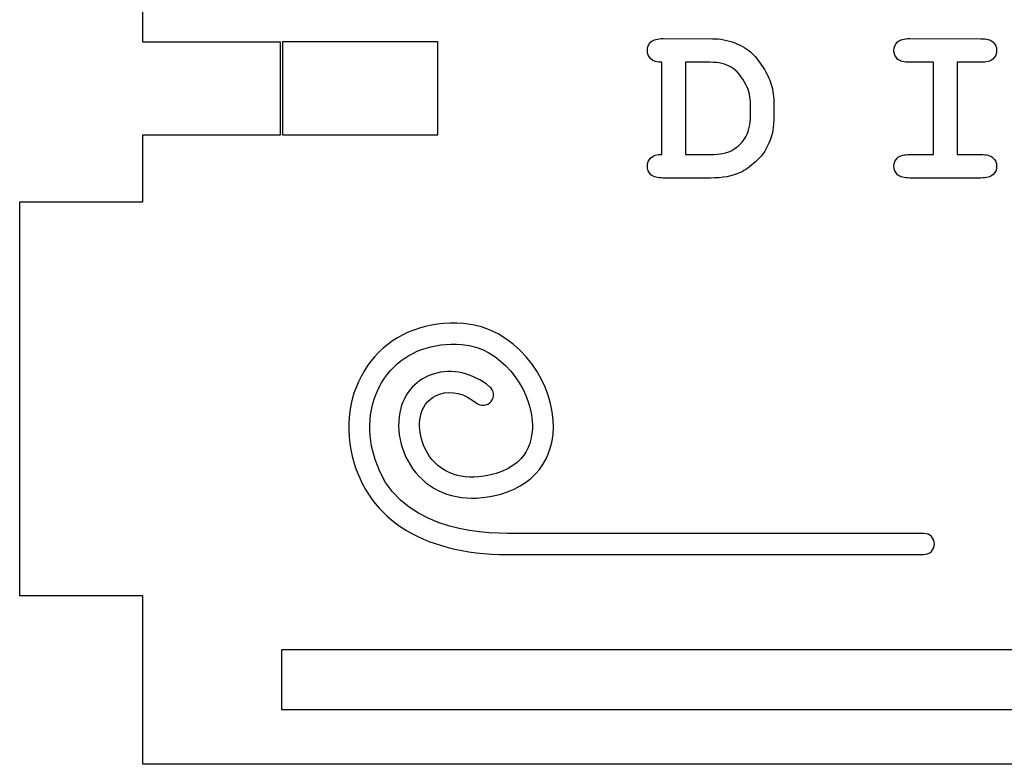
# Model space of a CAD drawing. Header units: millimetres. Extents: x -429 to 420, y -314 to 480.
# Tile 14 of 143: x -194 to -145, y -169 to -131. Entities that reach past the tile are written whole.
import ezdxf

# ---------------------------------------------------------------- set-up
doc = ezdxf.new("R2010")
doc.units = ezdxf.units.MM
doc.header["$MEASUREMENT"] = 0
doc.layers.add('Layer 1', color=7, linetype='Continuous')

msp = doc.modelspace()

# ---------------------------------------------------------------- linework, layer by layer
at = {"layer": 'Layer 1', "color": 114}
msp.add_lwpolyline([(-181.0131, -136.832), (-173.1847, -136.832), (-173.1847, -132.1356), (-181.0131, -132.1356), (-181.0131, -136.832)], close=True, dxfattribs=at)
at = {"layer": 'Layer 1', "color": 7, "lineweight": 25}
for points, knots in [([(-94.9503, -74.0615), (-94.9503, -74.0615), (-94.9503, -64.613), (-94.9503, -64.613), (-94.9503, -64.613), (-94.9503, -64.613), (-188.0613, -64.6129), (-188.0613, -64.6129), (-188.0613, -64.6129), (-188.0613, -64.6129), (-188.0613, -74.0614), (-188.0613, -74.0614), (-188.0613, -74.0614), (-188.0613, -74.0614), (-194.2608, -74.0615), (-194.2608, -74.0615), (-194.2608, -74.0615), (-194.2608, -74.0615), (-194.2608, -77.8977), (-194.2608, -77.8977), (-194.2608, -77.8977), (-194.2608, -77.8977), (-194.2608, -85.1094), (-194.2608, -85.1094), (-194.2608, -85.1094), (-194.2608, -85.1094), (-194.2608, -95.6261), (-194.2608, -95.6261), (-194.2608, -95.6261), (-194.2608, -95.6261), (-188.0613, -95.6261), (-188.0613, -95.6261), (-188.0613, -95.6261), (-188.0613, -95.6261), (-188.0613, -99.1064), (-188.0613, -99.1064), (-188.0613, -99.1064), (-188.0613, -99.1064), (-181.1078, -99.1064), (-181.1078, -99.1064), (-181.1078, -99.1064), (-181.1078, -99.1064), (-181.1078, -103.7792), (-181.1078, -103.7792), (-181.1078, -103.7792), (-181.1078, -103.7792), (-188.0613, -103.7792), (-188.0613, -103.7792), (-188.0613, -103.7792), (-188.0613, -103.7792), (-188.0613, -107.1545), (-188.0613, -107.1545), (-188.0613, -107.1545), (-188.0613, -107.1545), (-194.2608, -107.1545), (-194.2608, -107.1545), (-194.2608, -107.1545), (-194.2608, -107.1545), (-194.2608, -128.7784), (-194.2608, -128.7784), (-194.2608, -128.7784), (-194.2608, -128.7784), (-188.0613, -128.7784), (-188.0613, -128.7784), (-188.0613, -128.7784), (-188.0613, -128.7784), (-188.0613, -132.1537), (-188.0613, -132.1537), (-188.0613, -132.1537), (-188.0613, -132.1537), (-181.1078, -132.1537), (-181.1078, -132.1537), (-181.1078, -132.1537), (-181.1078, -132.1537), (-181.1078, -136.8268), (-181.1078, -136.8268), (-181.1078, -136.8268), (-181.1078, -136.8268), (-188.0613, -136.8267), (-188.0613, -136.8267), (-188.0613, -136.8267), (-188.0613, -136.8267), (-188.0613, -140.202), (-188.0613, -140.202), (-188.0613, -140.202), (-188.0613, -140.202), (-194.2608, -140.202), (-194.2608, -140.202), (-194.2608, -140.202), (-194.2608, -140.202), (-194.2608, -160.0624), (-194.2608, -160.0624), (-194.2608, -160.0624), (-194.2608, -160.0624), (-188.0613, -160.0624), (-188.0613, -160.0624), (-188.0613, -160.0624), (-188.0613, -160.0624), (-188.0613, -168.5489), (-188.0613, -168.5489), (-188.0613, -168.5489), (-188.0613, -168.5489), (-94.9503, -168.5489), (-94.9503, -168.5489), (-94.9503, -168.5489), (-94.9503, -168.5489), (-94.9503, -160.0624), (-94.9503, -160.0624), (-94.9503, -160.0624), (-94.9503, -160.0624), (-88.7509, -160.0624), (-88.7509, -160.0624), (-88.7509, -160.0624), (-88.7509, -160.0624), (-88.7509, -140.202), (-88.7509, -140.202), (-88.7509, -140.202), (-88.7509, -140.202), (-94.9503, -140.202), (-94.9503, -140.202), (-94.9503, -140.202), (-94.9503, -140.202), (-94.9503, -136.8267), (-94.9503, -136.8267), (-94.9503, -136.8267), (-94.9503, -136.8267), (-101.7747, -136.8267), (-101.7747, -136.8267), (-101.7747, -136.8267), (-101.7747, -136.8267), (-101.7747, -132.1536), (-101.7747, -132.1536), (-101.7747, -132.1536), (-101.7747, -132.1536), (-94.9503, -132.1537), (-94.9503, -132.1537), (-94.9503, -132.1537), (-94.9503, -132.1537), (-94.9503, -128.7784), (-94.9503, -128.7784), (-94.9503, -128.7784), (-94.9503, -128.7784), (-88.7509, -128.7784), (-88.7509, -128.7784), (-88.7509, -128.7784), (-88.7509, -128.7784), (-88.7509, -107.1545), (-88.7509, -107.1545), (-88.7509, -107.1545), (-88.7509, -107.1545), (-94.9503, -107.1545), (-94.9503, -107.1545), (-94.9503, -107.1545), (-94.9503, -107.1545), (-94.9503, -103.7792), (-94.9503, -103.7792), (-94.9503, -103.7792), (-94.9503, -103.7792), (-101.7747, -103.7792), (-101.7747, -103.7792), (-101.7747, -103.7792), (-101.7747, -103.7792), (-101.7747, -99.1061), (-101.7747, -99.1061), (-101.7747, -99.1061), (-101.7747, -99.1061), (-94.9503, -99.1061), (-94.9503, -99.1061), (-94.9503, -99.1061), (-94.9503, -99.1061), (-94.9503, -95.6258), (-94.9503, -95.6258), (-94.9503, -95.6258), (-94.9503, -95.6258), (-88.7509, -95.6258), (-88.7509, -95.6258), (-88.7509, -95.6258), (-88.7509, -95.6258), (-88.7509, -85.1091), (-88.7509, -85.1091), (-88.7509, -85.1091), (-88.7509, -85.1091), (-88.7509, -77.8974), (-88.7509, -77.8974), (-88.7509, -77.8974), (-88.7509, -77.8974), (-88.7509, -74.0612), (-88.7509, -74.0612), (-88.7509, -74.0612), (-88.7509, -74.0612), (-94.9503, -74.0612), (-94.9503, -74.0612), (-94.9503, -74.0612), (-94.9503, -74.0612), (-94.9503, -74.0615), (-94.9503, -74.0615)], [0, 0, 0, 0, 0.02, 0.02, 0.02, 0.02, 0.04, 0.04, 0.04, 0.04, 0.06, 0.06, 0.06, 0.06, 0.08, 0.08, 0.08, 0.08, 0.1, 0.1, 0.1, 0.1, 0.12, 0.12, 0.12, 0.12, 0.14, 0.14, 0.14, 0.14, 0.16, 0.16, 0.16, 0.16, 0.18, 0.18, 0.18, 0.18, 0.2, 0.2, 0.2, 0.2, 0.22, 0.22, 0.22, 0.22, 0.24, 0.24, 0.24, 0.24, 0.26, 0.26, 0.26, 0.26, 0.28, 0.28, 0.28, 0.28, 0.3, 0.3, 0.3, 0.3, 0.32, 0.32, 0.32, 0.32, 0.34, 0.34, 0.34, 0.34, 0.36, 0.36, 0.36, 0.36, 0.38, 0.38, 0.38, 0.38, 0.4, 0.4, 0.4, 0.4, 0.42, 0.42, 0.42, 0.42, 0.44, 0.44, 0.44, 0.44, 0.46, 0.46, 0.46, 0.46, 0.48, 0.48, 0.48, 0.48, 0.5, 0.5, 0.5, 0.5, 0.52, 0.52, 0.52, 0.52, 0.54, 0.54, 0.54, 0.54, 0.56, 0.56, 0.56, 0.56, 0.58, 0.58, 0.58, 0.58, 0.6, 0.6, 0.6, 0.6, 0.62, 0.62, 0.62, 0.62, 0.64, 0.64, 0.64, 0.64, 0.66, 0.66, 0.66, 0.66, 0.68, 0.68, 0.68, 0.68, 0.7, 0.7, 0.7, 0.7, 0.72, 0.72, 0.72, 0.72, 0.74, 0.74, 0.74, 0.74, 0.76, 0.76, 0.76, 0.76, 0.78, 0.78, 0.78, 0.78, 0.8, 0.8, 0.8, 0.8, 0.82, 0.82, 0.82, 0.82, 0.84, 0.84, 0.84, 0.84, 0.86, 0.86, 0.86, 0.86, 0.88, 0.88, 0.88, 0.88, 0.9, 0.9, 0.9, 0.9, 0.92, 0.92, 0.92, 0.92, 0.94, 0.94, 0.94, 0.94, 0.96, 0.96, 0.96, 0.96, 1, 1, 1, 1]), ([(-101.9422, -165.7851), (-101.9422, -165.7851), (-181.0695, -165.7851), (-181.0695, -165.7851), (-181.0695, -165.7851), (-181.0695, -165.7851), (-181.0695, -162.7853), (-181.0695, -162.7853), (-181.0695, -162.7853), (-181.0695, -162.7853), (-101.9422, -162.7853), (-101.9422, -162.7853), (-101.9422, -162.7853), (-101.9422, -162.7853), (-101.9422, -165.7851), (-101.9422, -165.7851)], [0, 0, 0, 0, 0.2, 0.2, 0.2, 0.2, 0.4, 0.4, 0.4, 0.4, 0.6, 0.6, 0.6, 0.6, 1, 1, 1, 1])]:
    msp.add_open_spline(points, degree=3, knots=knots, dxfattribs=at)
at = {"layer": 'Layer 1', "color": 114}
for points, knots in [([(-156.7931, -133.4266), (-156.9767, -133.1371), (-157.1532, -132.9091), (-157.3231, -132.7432), (-157.3231, -132.7432), (-157.5472, -132.5233), (-157.8435, -132.3418), (-158.2121, -132.199), (-158.2121, -132.199), (-158.5809, -132.0561), (-158.9582, -131.9844), (-159.3445, -131.9844), (-159.3445, -131.9844), (-159.3445, -131.9844), (-161.8292, -131.9786), (-161.8292, -131.9786), (-161.8292, -131.9786), (-162.115, -131.9786), (-162.3187, -132.0336), (-162.4401, -132.144), (-162.4401, -132.144), (-162.5618, -132.2538), (-162.6227, -132.3977), (-162.6227, -132.5755), (-162.6227, -132.5755), (-162.6227, -132.7488), (-162.5629, -132.8909), (-162.443, -133.001), (-162.443, -133.001), (-162.3234, -133.1113), (-162.1382, -133.1682), (-161.8871, -133.1719), (-161.8871, -133.1719), (-161.8871, -133.1719), (-161.8871, -137.8169), (-161.8871, -137.8169), (-161.8871, -137.8169), (-162.1342, -137.8132), (-162.3186, -137.8674), (-162.4403, -137.9794), (-162.4403, -137.9794), (-162.562, -138.0913), (-162.6229, -138.2342), (-162.6229, -138.408), (-162.6229, -138.408), (-162.6229, -138.5855), (-162.562, -138.7292), (-162.4403, -138.8395), (-162.4403, -138.8395), (-162.3186, -138.9493), (-162.1151, -139.0043), (-161.8294, -139.0043), (-161.8294, -139.0043), (-161.8294, -139.0043), (-159.4432, -139.0042), (-159.4432, -139.0042), (-159.4432, -139.0042), (-158.8294, -139.0042), (-158.3293, -138.9134), (-157.9433, -138.7319), (-157.9433, -138.7319), (-157.7001, -138.6163), (-157.4403, -138.4356), (-157.1641, -138.1906), (-157.1641, -138.1906), (-156.8881, -137.9456), (-156.6651, -137.6289), (-156.4952, -137.2407), (-156.4952, -137.2407), (-156.3253, -136.8528), (-156.2404, -136.4073), (-156.2404, -135.9053), (-156.2404, -135.9053), (-156.2404, -135.9053), (-156.2404, -135.3378), (-156.2404, -135.3378), (-156.2404, -135.3378), (-156.2404, -134.9245), (-156.2867, -134.5753), (-156.3796, -134.2895), (-156.3796, -134.2895), (-156.4717, -134.0039), (-156.6098, -133.716), (-156.7931, -133.4266)], [0, 0, 0, 0, 0.0454545, 0.0454545, 0.0454545, 0.0454545, 0.0909091, 0.0909091, 0.0909091, 0.0909091, 0.1363636, 0.1363636, 0.1363636, 0.1363636, 0.1818182, 0.1818182, 0.1818182, 0.1818182, 0.2272727, 0.2272727, 0.2272727, 0.2272727, 0.2727273, 0.2727273, 0.2727273, 0.2727273, 0.3181818, 0.3181818, 0.3181818, 0.3181818, 0.3636364, 0.3636364, 0.3636364, 0.3636364, 0.4090909, 0.4090909, 0.4090909, 0.4090909, 0.4545455, 0.4545455, 0.4545455, 0.4545455, 0.5, 0.5, 0.5, 0.5, 0.5454545, 0.5454545, 0.5454545, 0.5454545, 0.5909091, 0.5909091, 0.5909091, 0.5909091, 0.6363636, 0.6363636, 0.6363636, 0.6363636, 0.6818182, 0.6818182, 0.6818182, 0.6818182, 0.7272727, 0.7272727, 0.7272727, 0.7272727, 0.7727273, 0.7727273, 0.7727273, 0.7727273, 0.8181818, 0.8181818, 0.8181818, 0.8181818, 0.8636364, 0.8636364, 0.8636364, 0.8636364, 0.9090909, 0.9090909, 0.9090909, 0.9090909, 1, 1, 1, 1]), ([(-145.8135, -133.1718), (-145.5277, -133.1718), (-145.324, -133.1168), (-145.2026, -133.007), (-145.2026, -133.007), (-145.0809, -132.8967), (-145.02, -132.753), (-145.02, -132.5755), (-145.02, -132.5755), (-145.02, -132.3977), (-145.0809, -132.2548), (-145.2026, -132.1469), (-145.2026, -132.1469), (-145.3243, -132.0387), (-145.5278, -131.9844), (-145.8135, -131.9844), (-145.8135, -131.9844), (-145.8135, -131.9844), (-149.3986, -131.9786), (-149.3986, -131.9786), (-149.3986, -131.9786), (-149.6844, -131.9786), (-149.8878, -132.0336), (-150.0095, -132.144), (-150.0095, -132.144), (-150.1312, -132.2538), (-150.1918, -132.3977), (-150.1918, -132.5755), (-150.1918, -132.5755), (-150.1918, -132.753), (-150.1309, -132.8967), (-150.0095, -133.007), (-150.0095, -133.007), (-149.8878, -133.1168), (-149.6843, -133.1718), (-149.3986, -133.1718), (-149.3986, -133.1718), (-149.3986, -133.1718), (-148.1995, -133.1718), (-148.1995, -133.1718), (-148.1995, -133.1718), (-148.1995, -133.1718), (-148.1995, -137.8168), (-148.1995, -137.8168), (-148.1995, -137.8168), (-148.1995, -137.8168), (-149.3986, -137.8168), (-149.3986, -137.8168), (-149.3986, -137.8168), (-149.6844, -137.8168), (-149.8878, -137.8721), (-150.0095, -137.9822), (-150.0095, -137.9822), (-150.1312, -138.092), (-150.1918, -138.2341), (-150.1918, -138.4079), (-150.1918, -138.4079), (-150.1918, -138.5854), (-150.1309, -138.7291), (-150.0095, -138.8394), (-150.0095, -138.8394), (-149.8878, -138.9492), (-149.6843, -139.0042), (-149.3986, -139.0042), (-149.3986, -139.0042), (-149.3986, -139.0042), (-145.8135, -139.0042), (-145.8135, -139.0042), (-145.8135, -139.0042), (-145.5277, -139.0042), (-145.324, -138.9492), (-145.2026, -138.8394), (-145.2026, -138.8394), (-145.0809, -138.7291), (-145.02, -138.5875), (-145.02, -138.4137), (-145.02, -138.4137), (-145.02, -138.2362), (-145.0809, -138.0922), (-145.2026, -137.9822), (-145.2026, -137.9822), (-145.3243, -137.8724), (-145.5278, -137.8168), (-145.8135, -137.8168), (-145.8135, -137.8168), (-145.8135, -137.8168), (-147.0123, -137.8168), (-147.0123, -137.8168), (-147.0123, -137.8168), (-147.0123, -137.8168), (-147.0123, -133.1718), (-147.0123, -133.1718), (-147.0123, -133.1718), (-147.0123, -133.1718), (-145.8135, -133.1718), (-145.8135, -133.1718)], [0, 0, 0, 0, 0.04, 0.04, 0.04, 0.04, 0.08, 0.08, 0.08, 0.08, 0.12, 0.12, 0.12, 0.12, 0.16, 0.16, 0.16, 0.16, 0.2, 0.2, 0.2, 0.2, 0.24, 0.24, 0.24, 0.24, 0.28, 0.28, 0.28, 0.28, 0.32, 0.32, 0.32, 0.32, 0.36, 0.36, 0.36, 0.36, 0.4, 0.4, 0.4, 0.4, 0.44, 0.44, 0.44, 0.44, 0.48, 0.48, 0.48, 0.48, 0.52, 0.52, 0.52, 0.52, 0.56, 0.56, 0.56, 0.56, 0.6, 0.6, 0.6, 0.6, 0.64, 0.64, 0.64, 0.64, 0.68, 0.68, 0.68, 0.68, 0.72, 0.72, 0.72, 0.72, 0.76, 0.76, 0.76, 0.76, 0.8, 0.8, 0.8, 0.8, 0.84, 0.84, 0.84, 0.84, 0.88, 0.88, 0.88, 0.88, 0.92, 0.92, 0.92, 0.92, 1, 1, 1, 1]), ([(-157.4274, -135.8708), (-157.4274, -136.3071), (-157.5065, -136.6622), (-157.6647, -136.9365), (-157.6647, -136.9365), (-157.8232, -137.2103), (-158.0587, -137.4363), (-158.3714, -137.6138), (-158.3714, -137.6138), (-158.6108, -137.7493), (-158.9662, -137.8165), (-159.4371, -137.8165), (-159.4371, -137.8165), (-159.4371, -137.8165), (-160.6997, -137.8165), (-160.6997, -137.8165), (-160.6997, -137.8165), (-160.6997, -137.8165), (-160.6997, -133.1715), (-160.6997, -133.1715), (-160.6997, -133.1715), (-160.6997, -133.1715), (-159.4485, -133.1715), (-159.4485, -133.1715), (-159.4485, -133.1715), (-159.0275, -133.1715), (-158.6772, -133.2538), (-158.3973, -133.4178), (-158.3973, -133.4178), (-158.1174, -133.5818), (-157.8655, -133.884), (-157.6414, -134.324), (-157.6414, -134.324), (-157.4985, -134.606), (-157.4271, -134.9341), (-157.4271, -135.3088), (-157.4271, -135.3088), (-157.4271, -135.3088), (-157.4271, -135.8708), (-157.4271, -135.8708), (-157.4271, -135.8708), (-157.4271, -135.8708), (-157.4274, -135.8708), (-157.4274, -135.8708)], [0, 0, 0, 0, 0.0833333, 0.0833333, 0.0833333, 0.0833333, 0.1666667, 0.1666667, 0.1666667, 0.1666667, 0.25, 0.25, 0.25, 0.25, 0.3333333, 0.3333333, 0.3333333, 0.3333333, 0.4166667, 0.4166667, 0.4166667, 0.4166667, 0.5, 0.5, 0.5, 0.5, 0.5833333, 0.5833333, 0.5833333, 0.5833333, 0.6666667, 0.6666667, 0.6666667, 0.6666667, 0.75, 0.75, 0.75, 0.75, 0.8333333, 0.8333333, 0.8333333, 0.8333333, 1, 1, 1, 1]), ([(-148.6826, -157.9751), (-148.6826, -157.9751), (-169.6773, -157.9751), (-169.6773, -157.9751), (-169.6773, -157.9751), (-174.0599, -157.9751), (-176.934, -156.0548), (-177.5621, -152.707), (-177.5621, -152.707), (-177.8931, -150.9414), (-177.4544, -149.2246), (-176.358, -147.9966), (-176.358, -147.9966), (-175.2841, -146.7938), (-173.6963, -146.2062), (-171.891, -146.3348), (-171.891, -146.3348), (-169.3685, -146.5176), (-167.5153, -148.9973), (-167.3672, -151.1986), (-167.3672, -151.1986), (-167.2346, -153.1684), (-168.361, -154.5977), (-170.3803, -155.021), (-170.3803, -155.021), (-171.9003, -155.3398), (-173.2352, -154.9885), (-174.1395, -154.0317), (-174.1395, -154.0317), (-174.9944, -153.1274), (-175.3619, -151.7499), (-175.0536, -150.6038), (-175.0536, -150.6038), (-174.83, -149.7717), (-174.2318, -149.1441), (-173.4127, -148.8816), (-173.4127, -148.8816), (-172.4851, -148.5842), (-171.4236, -148.8234), (-170.5742, -149.5216), (-170.5742, -149.5216), (-170.3485, -149.7071), (-170.3157, -150.0404), (-170.5014, -150.2661), (-170.5014, -150.2661), (-170.6871, -150.4921), (-171.0205, -150.5243), (-171.2462, -150.3389), (-171.2462, -150.3389), (-171.8251, -149.8632), (-172.4974, -149.6999), (-173.0896, -149.8891), (-173.0896, -149.8891), (-173.5595, -150.0399), (-173.9029, -150.4005), (-174.0315, -150.8784), (-174.0315, -150.8784), (-174.2445, -151.6698), (-173.9725, -152.6675), (-173.3703, -153.3044), (-173.3703, -153.3044), (-172.9157, -153.7849), (-172.0662, -154.2924), (-170.5972, -153.9852), (-170.5972, -153.9852), (-168.5747, -153.5608), (-168.3668, -152.1014), (-168.4229, -151.2693), (-168.4229, -151.2693), (-168.5388, -149.5477), (-170.0228, -147.531), (-171.9673, -147.3902), (-171.9673, -147.3902), (-173.4397, -147.2825), (-174.7182, -147.749), (-175.5683, -148.7012), (-175.5683, -148.7012), (-176.4443, -149.6823), (-176.792, -151.0711), (-176.5216, -152.5112), (-176.5216, -152.5112), (-175.8025, -156.344), (-171.9245, -156.9162), (-169.6771, -156.9162), (-169.6771, -156.9162), (-169.6771, -156.9162), (-148.6823, -156.9163), (-148.6823, -156.9163), (-148.6823, -156.9163), (-148.3902, -156.9163), (-148.1531, -157.1534), (-148.1531, -157.4455), (-148.1531, -157.4455), (-148.1531, -157.7376), (-148.3905, -157.9751), (-148.6826, -157.9751)], [0, 0, 0, 0, 0.04, 0.04, 0.04, 0.04, 0.08, 0.08, 0.08, 0.08, 0.12, 0.12, 0.12, 0.12, 0.16, 0.16, 0.16, 0.16, 0.2, 0.2, 0.2, 0.2, 0.24, 0.24, 0.24, 0.24, 0.28, 0.28, 0.28, 0.28, 0.32, 0.32, 0.32, 0.32, 0.36, 0.36, 0.36, 0.36, 0.4, 0.4, 0.4, 0.4, 0.44, 0.44, 0.44, 0.44, 0.48, 0.48, 0.48, 0.48, 0.52, 0.52, 0.52, 0.52, 0.56, 0.56, 0.56, 0.56, 0.6, 0.6, 0.6, 0.6, 0.64, 0.64, 0.64, 0.64, 0.68, 0.68, 0.68, 0.68, 0.72, 0.72, 0.72, 0.72, 0.76, 0.76, 0.76, 0.76, 0.8, 0.8, 0.8, 0.8, 0.84, 0.84, 0.84, 0.84, 0.88, 0.88, 0.88, 0.88, 0.92, 0.92, 0.92, 0.92, 1, 1, 1, 1])]:
    msp.add_open_spline(points, degree=3, knots=knots, dxfattribs=at)

doc.saveas('drawing.dxf')
